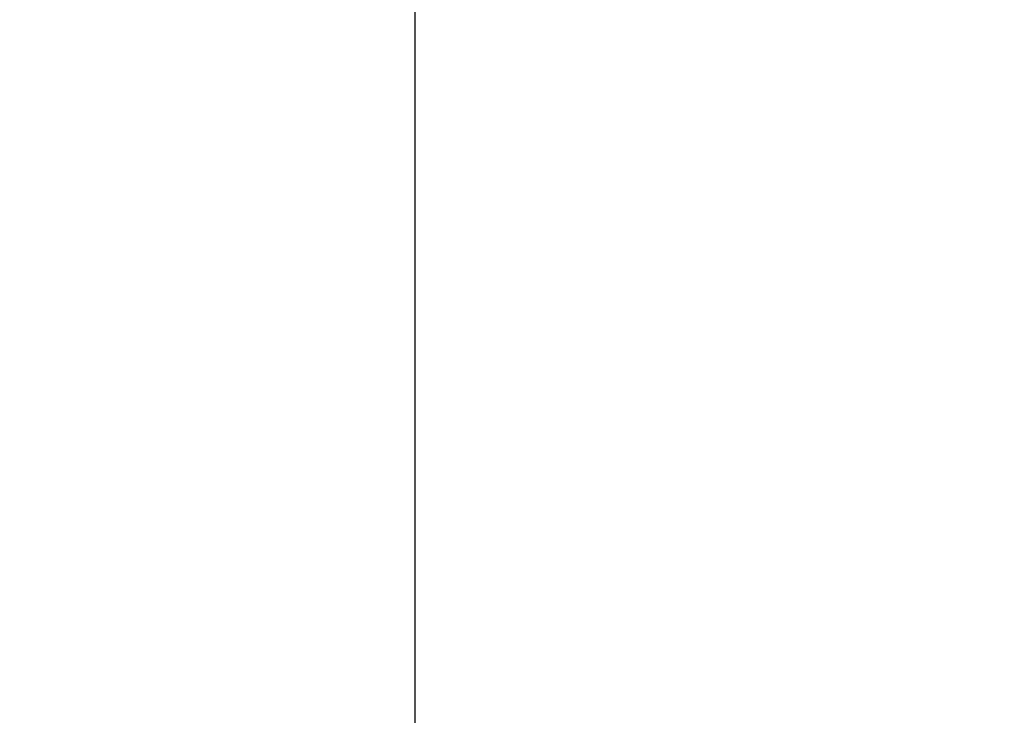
# Model space of a CAD drawing. Header units: millimetres. Extents: x 58700 to 76644, y 972 to 11123.
# Tile 243 of 256: x 62409.448 to 62409.999, y 7290.813 to 7291.203. Entities that reach past the tile are written whole.
import ezdxf

# ---------------------------------------------------------------- set-up
doc = ezdxf.new("R2010")
doc.units = ezdxf.units.MM

msp = doc.modelspace()

# ---------------------------------------------------------------- hatches: boundary and pattern name
at = {"lineweight": 9}
h = msp.add_hatch(dxfattribs=at)
h.set_pattern_fill('ANSI31', color=256, angle=90)
h.set_pattern_definition([(135, (-738.7113, -83.7406), (-2.24506403, -2.24506403), [])])
edge = h.paths.add_edge_path()
edge.add_arc((62451.85485, 7277.80127), 3, 270, 274.09692)
edge.add_line((62452.06918, 7274.80894), (62452.06918, 7274.80127))
edge.add_line((62452.06918, 7274.80127), (62451.85485, 7274.80127))
edge = h.paths.add_edge_path()
edge.add_line((62450.06918, 7673.13459), (62452.06918, 7673.16132))
edge.add_line((62452.06918, 7673.16132), (62452.06918, 8460.89023))
edge.add_arc((62441.4692, 8473.59079), 16.54279, 301.323056, 309.848628, ccw=False)
edge.add_line((62450.06918, 8459.45912), (62450.06918, 7673.13459))
h.paths.add_polyline_path([(62409.66918, 7672.59473), (62411.66918, 7672.62145), (62411.66918, 8460.89023), (62409.66918, 8460.89023)])
h.paths.add_polyline_path([(62452.06918, 7610.74584), (62450.06918, 7610.71912), (62450.06918, 7280.80127), (62452.06918, 7280.80127)])
h.paths.add_polyline_path([(62411.66918, 7610.20598), (62409.66918, 7610.17925), (62409.66918, 7280.80127), (62411.66918, 7280.80127)])
at = {"lineweight": 13}
h = msp.add_hatch(dxfattribs=at)
h.set_pattern_fill('ANSI33', color=256, scale=50, style=0)
h.set_pattern_definition([(45, (-737.5, -83.74), (-224.5064, 224.5064), []), (45, (-513, -83.74), (-224.5064, 224.5064), [158.75, -79.375])])
h.paths.add_polyline_path([(62007.08351, 7097.51177), (62407.08355, 7097.51177), (62407.08352, 7255.04828), (62402.08077, 7255.04828), (62402.08077, 7274.80127), (62007.08351, 7274.80127)])
h.paths.add_polyline_path([(62385.84452, 7570.31053), (62385.84452, 7492.87828), (62037.07204, 7492.87828), (62037.07204, 7570.31053)], flags=16)
h.paths.add_polyline_path([(62665.49564, 7274.80127), (62665.49564, 7633.59965), (62453.28351, 7630.76385), (62453.28351, 7460.91533), (62503.28351, 7460.91533), (62503.28351, 7450.91533), (62453.28351, 7450.91533), (62453.28351, 7274.80127)])
h.paths.add_polyline_path([(62410.88351, 7450.91533), (62360.88351, 7450.91533), (62360.88351, 7460.91533), (62410.88351, 7460.91533), (62410.88351, 7630.19726), (62031.00596, 7625.12095), (62007.08351, 7601.1985), (62007.08351, 7290.80127), (62124.58214, 7290.80127), (62124.58214, 7292.80127), (62284.58214, 7292.80127), (62284.58214, 7290.80127), (62410.88351, 7290.80127)])
h.paths.add_polyline_path([(62083.36987, 7308.26795), (62083.36987, 7416.70533), (62304.40323, 7416.70533), (62304.40323, 7308.26795)])

# ---------------------------------------------------------------- linework, layer by layer
msp.add_line((62409.66918, 7280.80127), (62409.66918, 8460.89023))

doc.saveas('drawing.dxf')
